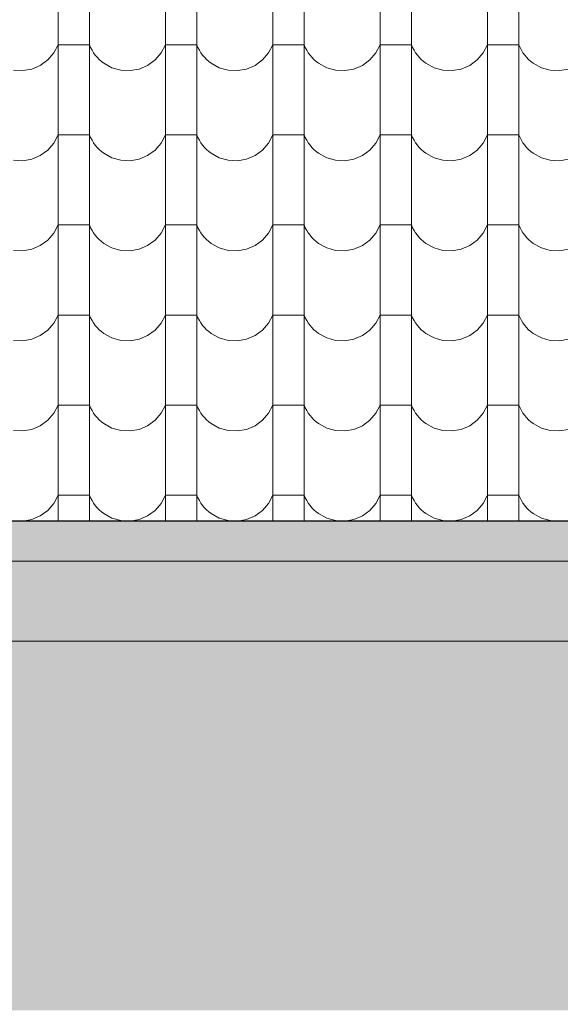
# Model space of a CAD drawing. Header units: millimetres. Extents: x -68772 to 137055, y -73300 to 19650.
# Tile 93 of 212: x 66172 to 67253, y -62125 to -60157. Entities that reach past the tile are written whole.
import ezdxf

# ---------------------------------------------------------------- set-up
doc = ezdxf.new("R2010")
doc.units = ezdxf.units.MM
doc.header["$MEASUREMENT"] = 0
for name, color, linetype, lineweight in [('Nowe_810-G Ogólne_Nr_pióra__1', 7, 'Continuous', 18), ('Nowe_810-G Ogólne_Nr_pióra__26', 13, 'Continuous', 18), ('Nowe_810-G Ogólne_Nr_pióra__9', 254, 'Continuous', 18)]:
    doc.layers.add(name, color=color, linetype=linetype, lineweight=lineweight)

# ---------------------------------------------------------------- blocks, each defined once
blk = doc.blocks.new('*X52')
at = {"layer": 'Nowe_810-G Ogólne_Nr_pióra__26', "color": 13, "linetype": 'Continuous', "lineweight": 18}
for p, q in [((66249.3, -60136.7), (66249.3, -60316.8)), ((66311.7, -60136.7), (66311.7, -60316.8)), ((66463.8, -60136.7), (66463.8, -60316.8)), ((66526.2, -60136.7), (66526.2, -60316.8)), ((66678.3, -60136.7), (66678.3, -60316.8)), ((66740.7, -60136.7), (66740.7, -60316.8)), ((66892.8, -60136.7), (66892.8, -60316.8)), ((66955.2, -60136.7), (66955.2, -60316.8)), ((67107.3, -60136.7), (67107.3, -60316.8)), ((67169.7, -60136.7), (67169.7, -60316.8)), ((66240.6, -60223.2), (66249.3, -60206.9)), ((66280.5, -60206.9), (66249.3, -60206.9)), ((66311.7, -60206.9), (66280.5, -60206.9)), ((66311.7, -60206.9), (66314.1, -60212.4)), ((66314.1, -60212.4), (66316.9, -60217.6)), ((66316.9, -60217.6), (66320, -60222.6)), ((66455.1, -60223.2), (66463.8, -60206.9)), ((66495, -60206.9), (66463.8, -60206.9)), ((66526.2, -60206.9), (66495, -60206.9)), ((66526.2, -60206.9), (66528.6, -60212.4)), ((66528.6, -60212.4), (66531.4, -60217.6)), ((66531.4, -60217.6), (66534.5, -60222.6)), ((66669.6, -60223.2), (66678.3, -60206.9)), ((66709.5, -60206.9), (66678.3, -60206.9)), ((66740.7, -60206.9), (66709.5, -60206.9)), ((66740.7, -60206.9), (66743.1, -60212.4)), ((66743.1, -60212.4), (66745.9, -60217.6)), ((66745.9, -60217.6), (66749, -60222.6)), ((66884.1, -60223.2), (66892.8, -60206.9)), ((66924, -60206.9), (66892.8, -60206.9)), ((66955.2, -60206.9), (66924, -60206.9)), ((66955.2, -60206.9), (66957.6, -60212.4)), ((66957.6, -60212.4), (66960.4, -60217.6)), ((66960.4, -60217.6), (66963.5, -60222.6)), ((67098.6, -60223.2), (67107.3, -60206.9)), ((67138.5, -60206.9), (67107.3, -60206.9)), ((67169.7, -60206.9), (67138.5, -60206.9)), ((67169.7, -60206.9), (67172.1, -60212.4)), ((67172.1, -60212.4), (67174.9, -60217.6)), ((67174.9, -60217.6), (67178, -60222.6)), ((66213.6, -60248), (66228.5, -60237.2)), ((66228.5, -60237.2), (66240.6, -60223.2)), ((66320, -60222.6), (66323.5, -60227.4)), ((66323.5, -60227.4), (66327.3, -60231.9)), ((66327.3, -60231.9), (66331.4, -60236.2)), ((66331.4, -60236.2), (66335.9, -60240.1)), ((66428.1, -60248), (66443, -60237.2)), ((66443, -60237.2), (66455.1, -60223.2)), ((66534.5, -60222.6), (66538, -60227.4)), ((66538, -60227.4), (66541.8, -60231.9)), ((66541.8, -60231.9), (66545.9, -60236.2)), ((66545.9, -60236.2), (66550.4, -60240.1)), ((66642.6, -60248), (66657.5, -60237.2)), ((66657.5, -60237.2), (66669.6, -60223.2)), ((66749, -60222.6), (66752.5, -60227.4)), ((66752.5, -60227.4), (66756.3, -60231.9)), ((66756.3, -60231.9), (66760.4, -60236.2)), ((66760.4, -60236.2), (66764.9, -60240.1)), ((66857.1, -60248), (66872, -60237.2)), ((66872, -60237.2), (66884.1, -60223.2)), ((66963.5, -60222.6), (66967, -60227.4)), ((66967, -60227.4), (66970.8, -60231.9)), ((66970.8, -60231.9), (66974.9, -60236.2)), ((66974.9, -60236.2), (66979.4, -60240.1)), ((67071.6, -60248), (67086.5, -60237.2)), ((67086.5, -60237.2), (67098.6, -60223.2)), ((67178, -60222.6), (67181.5, -60227.4)), ((67181.5, -60227.4), (67185.3, -60231.9)), ((67185.3, -60231.9), (67189.4, -60236.2)), ((67189.4, -60236.2), (67193.9, -60240.1)), ((66160, -60257.6), (66178.4, -60258.5)), ((66178.4, -60258.5), (66196.6, -60255.3)), ((66196.6, -60255.3), (66213.6, -60248)), ((66335.9, -60240.1), (66340.6, -60243.7)), ((66340.6, -60243.7), (66356.8, -60252.6)), ((66356.8, -60252.6), (66374.5, -60257.6)), ((66374.5, -60257.6), (66392.9, -60258.5)), ((66392.9, -60258.5), (66411.1, -60255.3)), ((66411.1, -60255.3), (66428.1, -60248)), ((66550.4, -60240.1), (66555.1, -60243.7)), ((66555.1, -60243.7), (66571.3, -60252.6)), ((66571.3, -60252.6), (66589, -60257.6)), ((66589, -60257.6), (66607.4, -60258.5)), ((66607.4, -60258.5), (66625.6, -60255.3)), ((66625.6, -60255.3), (66642.6, -60248)), ((66764.9, -60240.1), (66769.6, -60243.7)), ((66769.6, -60243.7), (66785.8, -60252.6)), ((66785.8, -60252.6), (66803.5, -60257.6)), ((66803.5, -60257.6), (66821.9, -60258.5)), ((66821.9, -60258.5), (66840.1, -60255.3)), ((66840.1, -60255.3), (66857.1, -60248)), ((66979.4, -60240.1), (66984.1, -60243.7)), ((66984.1, -60243.7), (67000.3, -60252.6)), ((67000.3, -60252.6), (67018, -60257.6)), ((67018, -60257.6), (67036.4, -60258.5)), ((67036.4, -60258.5), (67054.6, -60255.3)), ((67054.6, -60255.3), (67071.6, -60248)), ((67193.9, -60240.1), (67198.6, -60243.7)), ((67198.6, -60243.7), (67214.8, -60252.6)), ((67214.8, -60252.6), (67232.5, -60257.6)), ((67232.5, -60257.6), (67250.9, -60258.5)), ((67250.9, -60258.5), (67269.1, -60255.3)), ((66249.3, -60316.8), (66249.3, -60496.8)), ((66311.7, -60316.8), (66311.7, -60496.8)), ((66463.8, -60316.8), (66463.8, -60496.8)), ((66526.2, -60316.8), (66526.2, -60496.8)), ((66678.3, -60316.8), (66678.3, -60496.8)), ((66740.7, -60316.8), (66740.7, -60496.8)), ((66892.8, -60316.8), (66892.8, -60496.8)), ((66955.2, -60316.8), (66955.2, -60496.8)), ((67107.3, -60316.8), (67107.3, -60496.8)), ((67169.7, -60316.8), (67169.7, -60496.8)), ((66240.6, -60403.3), (66249.3, -60387)), ((66280.5, -60387), (66249.3, -60387)), ((66311.7, -60387), (66280.5, -60387)), ((66311.7, -60387), (66314.1, -60392.4)), ((66314.1, -60392.4), (66316.9, -60397.7)), ((66455.1, -60403.3), (66463.8, -60387)), ((66495, -60387), (66463.8, -60387)), ((66526.2, -60387), (66495, -60387)), ((66526.2, -60387), (66528.6, -60392.4)), ((66528.6, -60392.4), (66531.4, -60397.7)), ((66669.6, -60403.3), (66678.3, -60387)), ((66709.5, -60387), (66678.3, -60387)), ((66740.7, -60387), (66709.5, -60387)), ((66740.7, -60387), (66743.1, -60392.4)), ((66743.1, -60392.4), (66745.9, -60397.7)), ((66884.1, -60403.3), (66892.8, -60387)), ((66924, -60387), (66892.8, -60387)), ((66955.2, -60387), (66924, -60387)), ((66955.2, -60387), (66957.6, -60392.4)), ((66957.6, -60392.4), (66960.4, -60397.7)), ((67098.6, -60403.3), (67107.3, -60387)), ((67138.5, -60387), (67107.3, -60387)), ((67169.7, -60387), (67138.5, -60387)), ((67169.7, -60387), (67172.1, -60392.4)), ((67172.1, -60392.4), (67174.9, -60397.7)), ((66228.5, -60417.2), (66240.6, -60403.3)), ((66316.9, -60397.7), (66320, -60402.7)), ((66320, -60402.7), (66323.5, -60407.5)), ((66323.5, -60407.5), (66327.3, -60412)), ((66327.3, -60412), (66331.4, -60416.2)), ((66443, -60417.2), (66455.1, -60403.3)), ((66531.4, -60397.7), (66534.5, -60402.7)), ((66534.5, -60402.7), (66538, -60407.5)), ((66538, -60407.5), (66541.8, -60412)), ((66541.8, -60412), (66545.9, -60416.2)), ((66657.5, -60417.2), (66669.6, -60403.3)), ((66745.9, -60397.7), (66749, -60402.7)), ((66749, -60402.7), (66752.5, -60407.5)), ((66752.5, -60407.5), (66756.3, -60412)), ((66756.3, -60412), (66760.4, -60416.2)), ((66872, -60417.2), (66884.1, -60403.3)), ((66960.4, -60397.7), (66963.5, -60402.7)), ((66963.5, -60402.7), (66967, -60407.5)), ((66967, -60407.5), (66970.8, -60412)), ((66970.8, -60412), (66974.9, -60416.2)), ((67086.5, -60417.2), (67098.6, -60403.3)), ((67174.9, -60397.7), (67178, -60402.7)), ((67178, -60402.7), (67181.5, -60407.5)), ((67181.5, -60407.5), (67185.3, -60412)), ((67185.3, -60412), (67189.4, -60416.2)), ((66178.4, -60438.6), (66196.6, -60435.3)), ((66196.6, -60435.3), (66213.6, -60428.1)), ((66213.6, -60428.1), (66228.5, -60417.2)), ((66331.4, -60416.2), (66335.9, -60420.1)), ((66335.9, -60420.1), (66340.6, -60423.7)), ((66340.6, -60423.7), (66356.8, -60432.6)), ((66356.8, -60432.6), (66374.5, -60437.6)), ((66392.9, -60438.6), (66411.1, -60435.3)), ((66411.1, -60435.3), (66428.1, -60428.1)), ((66428.1, -60428.1), (66443, -60417.2)), ((66545.9, -60416.2), (66550.4, -60420.1)), ((66550.4, -60420.1), (66555.1, -60423.7)), ((66555.1, -60423.7), (66571.3, -60432.6)), ((66571.3, -60432.6), (66589, -60437.6)), ((66607.4, -60438.6), (66625.6, -60435.3)), ((66625.6, -60435.3), (66642.6, -60428.1)), ((66642.6, -60428.1), (66657.5, -60417.2)), ((66760.4, -60416.2), (66764.9, -60420.1)), ((66764.9, -60420.1), (66769.6, -60423.7)), ((66769.6, -60423.7), (66785.8, -60432.6)), ((66785.8, -60432.6), (66803.5, -60437.6)), ((66821.9, -60438.6), (66840.1, -60435.3)), ((66840.1, -60435.3), (66857.1, -60428.1)), ((66857.1, -60428.1), (66872, -60417.2)), ((66974.9, -60416.2), (66979.4, -60420.1)), ((66979.4, -60420.1), (66984.1, -60423.7)), ((66984.1, -60423.7), (67000.3, -60432.6)), ((67000.3, -60432.6), (67018, -60437.6)), ((67036.4, -60438.6), (67054.6, -60435.3)), ((67054.6, -60435.3), (67071.6, -60428.1)), ((67071.6, -60428.1), (67086.5, -60417.2)), ((67189.4, -60416.2), (67193.9, -60420.1)), ((67193.9, -60420.1), (67198.6, -60423.7)), ((67198.6, -60423.7), (67214.8, -60432.6)), ((67214.8, -60432.6), (67232.5, -60437.6)), ((67250.9, -60438.6), (67269.1, -60435.3)), ((66160, -60437.6), (66178.4, -60438.6)), ((66374.5, -60437.6), (66392.9, -60438.6)), ((66589, -60437.6), (66607.4, -60438.6)), ((66803.5, -60437.6), (66821.9, -60438.6)), ((67018, -60437.6), (67036.4, -60438.6)), ((67232.5, -60437.6), (67250.9, -60438.6)), ((66249.3, -60496.8), (66249.3, -60676.8)), ((66311.7, -60496.8), (66311.7, -60676.8)), ((66463.8, -60496.8), (66463.8, -60676.8)), ((66526.2, -60496.8), (66526.2, -60676.8)), ((66678.3, -60496.8), (66678.3, -60676.8)), ((66740.7, -60496.8), (66740.7, -60676.8)), ((66892.8, -60496.8), (66892.8, -60676.8)), ((66955.2, -60496.8), (66955.2, -60676.8)), ((67107.3, -60496.8), (67107.3, -60676.8)), ((67169.7, -60496.8), (67169.7, -60676.8)), ((66240.6, -60583.3), (66249.3, -60567)), ((66280.5, -60567), (66249.3, -60567)), ((66311.7, -60567), (66280.5, -60567)), ((66311.7, -60567), (66314.1, -60572.5)), ((66314.1, -60572.5), (66316.9, -60577.7)), ((66455.1, -60583.3), (66463.8, -60567)), ((66495, -60567), (66463.8, -60567)), ((66526.2, -60567), (66495, -60567)), ((66526.2, -60567), (66528.6, -60572.5)), ((66528.6, -60572.5), (66531.4, -60577.7)), ((66669.6, -60583.3), (66678.3, -60567)), ((66709.5, -60567), (66678.3, -60567)), ((66740.7, -60567), (66709.5, -60567)), ((66740.7, -60567), (66743.1, -60572.5)), ((66743.1, -60572.5), (66745.9, -60577.7)), ((66884.1, -60583.3), (66892.8, -60567)), ((66924, -60567), (66892.8, -60567)), ((66955.2, -60567), (66924, -60567)), ((66955.2, -60567), (66957.6, -60572.5)), ((66957.6, -60572.5), (66960.4, -60577.7)), ((67098.6, -60583.3), (67107.3, -60567)), ((67138.5, -60567), (67107.3, -60567)), ((67169.7, -60567), (67138.5, -60567)), ((67169.7, -60567), (67172.1, -60572.5)), ((67172.1, -60572.5), (67174.9, -60577.7)), ((66228.5, -60597.3), (66240.6, -60583.3)), ((66316.9, -60577.7), (66320, -60582.7)), ((66320, -60582.7), (66323.5, -60587.5)), ((66323.5, -60587.5), (66327.3, -60592)), ((66327.3, -60592), (66331.4, -60596.3)), ((66443, -60597.3), (66455.1, -60583.3)), ((66531.4, -60577.7), (66534.5, -60582.7)), ((66534.5, -60582.7), (66538, -60587.5)), ((66538, -60587.5), (66541.8, -60592)), ((66541.8, -60592), (66545.9, -60596.3)), ((66657.5, -60597.3), (66669.6, -60583.3)), ((66745.9, -60577.7), (66749, -60582.7)), ((66749, -60582.7), (66752.5, -60587.5)), ((66752.5, -60587.5), (66756.3, -60592)), ((66756.3, -60592), (66760.4, -60596.3)), ((66872, -60597.3), (66884.1, -60583.3)), ((66960.4, -60577.7), (66963.5, -60582.7)), ((66963.5, -60582.7), (66967, -60587.5)), ((66967, -60587.5), (66970.8, -60592)), ((66970.8, -60592), (66974.9, -60596.3)), ((67086.5, -60597.3), (67098.6, -60583.3)), ((67174.9, -60577.7), (67178, -60582.7)), ((67178, -60582.7), (67181.5, -60587.5)), ((67181.5, -60587.5), (67185.3, -60592)), ((67185.3, -60592), (67189.4, -60596.3)), ((66196.6, -60615.4), (66213.6, -60608.1)), ((66213.6, -60608.1), (66228.5, -60597.3)), ((66331.4, -60596.3), (66335.9, -60600.2)), ((66335.9, -60600.2), (66340.6, -60603.8)), ((66340.6, -60603.8), (66356.8, -60612.7)), ((66356.8, -60612.7), (66374.5, -60617.7)), ((66411.1, -60615.4), (66428.1, -60608.1)), ((66428.1, -60608.1), (66443, -60597.3)), ((66545.9, -60596.3), (66550.4, -60600.2)), ((66550.4, -60600.2), (66555.1, -60603.8)), ((66555.1, -60603.8), (66571.3, -60612.7)), ((66571.3, -60612.7), (66589, -60617.7)), ((66625.6, -60615.4), (66642.6, -60608.1)), ((66642.6, -60608.1), (66657.5, -60597.3)), ((66760.4, -60596.3), (66764.9, -60600.2)), ((66764.9, -60600.2), (66769.6, -60603.8)), ((66769.6, -60603.8), (66785.8, -60612.7)), ((66785.8, -60612.7), (66803.5, -60617.7)), ((66840.1, -60615.4), (66857.1, -60608.1)), ((66857.1, -60608.1), (66872, -60597.3)), ((66974.9, -60596.3), (66979.4, -60600.2)), ((66979.4, -60600.2), (66984.1, -60603.8)), ((66984.1, -60603.8), (67000.3, -60612.7)), ((67000.3, -60612.7), (67018, -60617.7)), ((67054.6, -60615.4), (67071.6, -60608.1)), ((67071.6, -60608.1), (67086.5, -60597.3)), ((67189.4, -60596.3), (67193.9, -60600.2)), ((67193.9, -60600.2), (67198.6, -60603.8)), ((67198.6, -60603.8), (67214.8, -60612.7)), ((67214.8, -60612.7), (67232.5, -60617.7)), ((66160, -60617.7), (66178.4, -60618.6)), ((66178.4, -60618.6), (66196.6, -60615.4)), ((66374.5, -60617.7), (66392.9, -60618.6)), ((66392.9, -60618.6), (66411.1, -60615.4)), ((66589, -60617.7), (66607.4, -60618.6)), ((66607.4, -60618.6), (66625.6, -60615.4)), ((66803.5, -60617.7), (66821.9, -60618.6)), ((66821.9, -60618.6), (66840.1, -60615.4)), ((67018, -60617.7), (67036.4, -60618.6)), ((67036.4, -60618.6), (67054.6, -60615.4)), ((67232.5, -60617.7), (67250.9, -60618.6)), ((67250.9, -60618.6), (67269.1, -60615.4)), ((66249.3, -60676.8), (66249.3, -60856.9)), ((66311.7, -60676.8), (66311.7, -60856.9)), ((66463.8, -60676.8), (66463.8, -60856.9)), ((66526.2, -60676.8), (66526.2, -60856.9)), ((66678.3, -60676.8), (66678.3, -60856.9)), ((66740.7, -60676.8), (66740.7, -60856.9)), ((66892.8, -60676.8), (66892.8, -60856.9)), ((66955.2, -60676.8), (66955.2, -60856.9)), ((67107.3, -60676.8), (67107.3, -60856.9)), ((67169.7, -60676.8), (67169.7, -60856.9)), ((66240.6, -60763.4), (66249.3, -60747.1)), ((66280.5, -60747.1), (66249.3, -60747.1)), ((66311.7, -60747.1), (66280.5, -60747.1)), ((66311.7, -60747.1), (66314.1, -60752.5)), ((66455.1, -60763.4), (66463.8, -60747.1)), ((66495, -60747.1), (66463.8, -60747.1)), ((66526.2, -60747.1), (66495, -60747.1)), ((66526.2, -60747.1), (66528.6, -60752.5)), ((66669.6, -60763.4), (66678.3, -60747.1)), ((66709.5, -60747.1), (66678.3, -60747.1)), ((66740.7, -60747.1), (66709.5, -60747.1)), ((66740.7, -60747.1), (66743.1, -60752.5)), ((66884.1, -60763.4), (66892.8, -60747.1)), ((66924, -60747.1), (66892.8, -60747.1)), ((66955.2, -60747.1), (66924, -60747.1)), ((66955.2, -60747.1), (66957.6, -60752.5)), ((67098.6, -60763.4), (67107.3, -60747.1)), ((67138.5, -60747.1), (67107.3, -60747.1)), ((67169.7, -60747.1), (67138.5, -60747.1)), ((67169.7, -60747.1), (67172.1, -60752.5)), ((66228.5, -60777.3), (66240.6, -60763.4)), ((66314.1, -60752.5), (66316.9, -60757.8)), ((66316.9, -60757.8), (66320, -60762.8)), ((66320, -60762.8), (66323.5, -60767.6)), ((66323.5, -60767.6), (66327.3, -60772.1)), ((66443, -60777.3), (66455.1, -60763.4)), ((66528.6, -60752.5), (66531.4, -60757.8)), ((66531.4, -60757.8), (66534.5, -60762.8)), ((66534.5, -60762.8), (66538, -60767.6)), ((66538, -60767.6), (66541.8, -60772.1)), ((66657.5, -60777.3), (66669.6, -60763.4)), ((66743.1, -60752.5), (66745.9, -60757.8)), ((66745.9, -60757.8), (66749, -60762.8)), ((66749, -60762.8), (66752.5, -60767.6)), ((66752.5, -60767.6), (66756.3, -60772.1)), ((66872, -60777.3), (66884.1, -60763.4)), ((66957.6, -60752.5), (66960.4, -60757.8)), ((66960.4, -60757.8), (66963.5, -60762.8)), ((66963.5, -60762.8), (66967, -60767.6)), ((66967, -60767.6), (66970.8, -60772.1)), ((67086.5, -60777.3), (67098.6, -60763.4)), ((67172.1, -60752.5), (67174.9, -60757.8)), ((67174.9, -60757.8), (67178, -60762.8)), ((67178, -60762.8), (67181.5, -60767.6)), ((67181.5, -60767.6), (67185.3, -60772.1)), ((66196.6, -60795.4), (66213.6, -60788.2)), ((66213.6, -60788.2), (66228.5, -60777.3)), ((66327.3, -60772.1), (66331.4, -60776.3)), ((66331.4, -60776.3), (66335.9, -60780.2)), ((66335.9, -60780.2), (66340.6, -60783.8)), ((66340.6, -60783.8), (66356.8, -60792.7)), ((66411.1, -60795.4), (66428.1, -60788.2)), ((66428.1, -60788.2), (66443, -60777.3)), ((66541.8, -60772.1), (66545.9, -60776.3)), ((66545.9, -60776.3), (66550.4, -60780.2)), ((66550.4, -60780.2), (66555.1, -60783.8)), ((66555.1, -60783.8), (66571.3, -60792.7)), ((66625.6, -60795.4), (66642.6, -60788.2)), ((66642.6, -60788.2), (66657.5, -60777.3)), ((66756.3, -60772.1), (66760.4, -60776.3)), ((66760.4, -60776.3), (66764.9, -60780.2)), ((66764.9, -60780.2), (66769.6, -60783.8)), ((66769.6, -60783.8), (66785.8, -60792.7)), ((66840.1, -60795.4), (66857.1, -60788.2)), ((66857.1, -60788.2), (66872, -60777.3)), ((66970.8, -60772.1), (66974.9, -60776.3)), ((66974.9, -60776.3), (66979.4, -60780.2)), ((66979.4, -60780.2), (66984.1, -60783.8)), ((66984.1, -60783.8), (67000.3, -60792.7)), ((67054.6, -60795.4), (67071.6, -60788.2)), ((67071.6, -60788.2), (67086.5, -60777.3)), ((67185.3, -60772.1), (67189.4, -60776.3)), ((67189.4, -60776.3), (67193.9, -60780.2)), ((67193.9, -60780.2), (67198.6, -60783.8)), ((67198.6, -60783.8), (67214.8, -60792.7)), ((66160, -60797.7), (66178.4, -60798.7)), ((66178.4, -60798.7), (66196.6, -60795.4)), ((66356.8, -60792.7), (66374.5, -60797.7)), ((66374.5, -60797.7), (66392.9, -60798.7)), ((66392.9, -60798.7), (66411.1, -60795.4)), ((66571.3, -60792.7), (66589, -60797.7)), ((66589, -60797.7), (66607.4, -60798.7)), ((66607.4, -60798.7), (66625.6, -60795.4)), ((66785.8, -60792.7), (66803.5, -60797.7)), ((66803.5, -60797.7), (66821.9, -60798.7)), ((66821.9, -60798.7), (66840.1, -60795.4)), ((67000.3, -60792.7), (67018, -60797.7)), ((67018, -60797.7), (67036.4, -60798.7)), ((67036.4, -60798.7), (67054.6, -60795.4)), ((67214.8, -60792.7), (67232.5, -60797.7)), ((67232.5, -60797.7), (67250.9, -60798.7)), ((67250.9, -60798.7), (67269.1, -60795.4)), ((66249.3, -60856.9), (66249.3, -61036.9)), ((66311.7, -60856.9), (66311.7, -61036.9)), ((66463.8, -60856.9), (66463.8, -61036.9)), ((66526.2, -60856.9), (66526.2, -61036.9)), ((66678.3, -60856.9), (66678.3, -61036.9)), ((66740.7, -60856.9), (66740.7, -61036.9)), ((66892.8, -60856.9), (66892.8, -61036.9)), ((66955.2, -60856.9), (66955.2, -61036.9)), ((67107.3, -60856.9), (67107.3, -61036.9)), ((67169.7, -60856.9), (67169.7, -61036.9)), ((66240.6, -60943.4), (66249.3, -60927.1)), ((66280.5, -60927.1), (66249.3, -60927.1)), ((66311.7, -60927.1), (66280.5, -60927.1)), ((66311.7, -60927.1), (66314.1, -60932.6)), ((66455.1, -60943.4), (66463.8, -60927.1)), ((66495, -60927.1), (66463.8, -60927.1)), ((66526.2, -60927.1), (66495, -60927.1)), ((66526.2, -60927.1), (66528.6, -60932.6)), ((66669.6, -60943.4), (66678.3, -60927.1)), ((66709.5, -60927.1), (66678.3, -60927.1)), ((66740.7, -60927.1), (66709.5, -60927.1)), ((66740.7, -60927.1), (66743.1, -60932.6)), ((66884.1, -60943.4), (66892.8, -60927.1)), ((66924, -60927.1), (66892.8, -60927.1)), ((66955.2, -60927.1), (66924, -60927.1)), ((66955.2, -60927.1), (66957.6, -60932.6)), ((67098.6, -60943.4), (67107.3, -60927.1)), ((67138.5, -60927.1), (67107.3, -60927.1)), ((67169.7, -60927.1), (67138.5, -60927.1)), ((67169.7, -60927.1), (67172.1, -60932.6)), ((66228.5, -60957.4), (66240.6, -60943.4)), ((66314.1, -60932.6), (66316.9, -60937.8)), ((66316.9, -60937.8), (66320, -60942.8)), ((66320, -60942.8), (66323.5, -60947.6)), ((66443, -60957.4), (66455.1, -60943.4)), ((66528.6, -60932.6), (66531.4, -60937.8)), ((66531.4, -60937.8), (66534.5, -60942.8)), ((66534.5, -60942.8), (66538, -60947.6)), ((66657.5, -60957.4), (66669.6, -60943.4)), ((66743.1, -60932.6), (66745.9, -60937.8)), ((66745.9, -60937.8), (66749, -60942.8)), ((66749, -60942.8), (66752.5, -60947.6)), ((66872, -60957.4), (66884.1, -60943.4)), ((66957.6, -60932.6), (66960.4, -60937.8)), ((66960.4, -60937.8), (66963.5, -60942.8)), ((66963.5, -60942.8), (66967, -60947.6)), ((67086.5, -60957.4), (67098.6, -60943.4)), ((67172.1, -60932.6), (67174.9, -60937.8)), ((67174.9, -60937.8), (67178, -60942.8)), ((67178, -60942.8), (67181.5, -60947.6)), ((66213.6, -60968.2), (66228.5, -60957.4)), ((66323.5, -60947.6), (66327.3, -60952.1)), ((66327.3, -60952.1), (66331.4, -60956.4)), ((66331.4, -60956.4), (66335.9, -60960.3)), ((66335.9, -60960.3), (66340.6, -60963.9)), ((66340.6, -60963.9), (66356.8, -60972.8)), ((66428.1, -60968.2), (66443, -60957.4)), ((66538, -60947.6), (66541.8, -60952.1)), ((66541.8, -60952.1), (66545.9, -60956.4)), ((66545.9, -60956.4), (66550.4, -60960.3)), ((66550.4, -60960.3), (66555.1, -60963.9)), ((66555.1, -60963.9), (66571.3, -60972.8)), ((66642.6, -60968.2), (66657.5, -60957.4)), ((66752.5, -60947.6), (66756.3, -60952.1)), ((66756.3, -60952.1), (66760.4, -60956.4)), ((66760.4, -60956.4), (66764.9, -60960.3)), ((66764.9, -60960.3), (66769.6, -60963.9)), ((66769.6, -60963.9), (66785.8, -60972.8)), ((66857.1, -60968.2), (66872, -60957.4)), ((66967, -60947.6), (66970.8, -60952.1)), ((66970.8, -60952.1), (66974.9, -60956.4)), ((66974.9, -60956.4), (66979.4, -60960.3)), ((66979.4, -60960.3), (66984.1, -60963.9)), ((66984.1, -60963.9), (67000.3, -60972.8)), ((67071.6, -60968.2), (67086.5, -60957.4)), ((67181.5, -60947.6), (67185.3, -60952.1)), ((67185.3, -60952.1), (67189.4, -60956.4)), ((67189.4, -60956.4), (67193.9, -60960.3)), ((67193.9, -60960.3), (67198.6, -60963.9)), ((67198.6, -60963.9), (67214.8, -60972.8)), ((66160, -60977.8), (66178.4, -60978.7)), ((66178.4, -60978.7), (66196.6, -60975.5)), ((66196.6, -60975.5), (66213.6, -60968.2)), ((66356.8, -60972.8), (66374.5, -60977.8)), ((66374.5, -60977.8), (66392.9, -60978.7)), ((66392.9, -60978.7), (66411.1, -60975.5)), ((66411.1, -60975.5), (66428.1, -60968.2)), ((66571.3, -60972.8), (66589, -60977.8)), ((66589, -60977.8), (66607.4, -60978.7)), ((66607.4, -60978.7), (66625.6, -60975.5)), ((66625.6, -60975.5), (66642.6, -60968.2)), ((66785.8, -60972.8), (66803.5, -60977.8)), ((66803.5, -60977.8), (66821.9, -60978.7)), ((66821.9, -60978.7), (66840.1, -60975.5)), ((66840.1, -60975.5), (66857.1, -60968.2)), ((67000.3, -60972.8), (67018, -60977.8)), ((67018, -60977.8), (67036.4, -60978.7)), ((67036.4, -60978.7), (67054.6, -60975.5)), ((67054.6, -60975.5), (67071.6, -60968.2)), ((67214.8, -60972.8), (67232.5, -60977.8)), ((67232.5, -60977.8), (67250.9, -60978.7)), ((67250.9, -60978.7), (67269.1, -60975.5)), ((66249.3, -61036.9), (66249.3, -61158.2)), ((66311.7, -61036.9), (66311.7, -61158.2)), ((66463.8, -61036.9), (66463.8, -61158.2)), ((66526.2, -61036.9), (66526.2, -61158.2)), ((66678.3, -61036.9), (66678.3, -61158.2)), ((66740.7, -61036.9), (66740.7, -61158.2)), ((66892.8, -61036.9), (66892.8, -61158.2)), ((66955.2, -61036.9), (66955.2, -61158.2)), ((67107.3, -61036.9), (67107.3, -61158.2)), ((67169.7, -61036.9), (67169.7, -61158.2)), ((66228.5, -61137.4), (66240.6, -61123.5)), ((66240.6, -61123.5), (66249.3, -61107.2)), ((66280.5, -61107.2), (66249.3, -61107.2)), ((66311.7, -61107.2), (66280.5, -61107.2)), ((66311.7, -61107.2), (66314.1, -61112.6)), ((66314.1, -61112.6), (66316.9, -61117.9)), ((66316.9, -61117.9), (66320, -61122.9)), ((66320, -61122.9), (66323.5, -61127.7)), ((66443, -61137.4), (66455.1, -61123.5)), ((66455.1, -61123.5), (66463.8, -61107.2)), ((66495, -61107.2), (66463.8, -61107.2)), ((66526.2, -61107.2), (66495, -61107.2)), ((66526.2, -61107.2), (66528.6, -61112.6)), ((66528.6, -61112.6), (66531.4, -61117.9)), ((66531.4, -61117.9), (66534.5, -61122.9)), ((66534.5, -61122.9), (66538, -61127.7)), ((66657.5, -61137.4), (66669.6, -61123.5)), ((66669.6, -61123.5), (66678.3, -61107.2)), ((66709.5, -61107.2), (66678.3, -61107.2)), ((66740.7, -61107.2), (66709.5, -61107.2)), ((66740.7, -61107.2), (66743.1, -61112.6)), ((66743.1, -61112.6), (66745.9, -61117.9)), ((66745.9, -61117.9), (66749, -61122.9)), ((66749, -61122.9), (66752.5, -61127.7)), ((66872, -61137.4), (66884.1, -61123.5)), ((66884.1, -61123.5), (66892.8, -61107.2)), ((66924, -61107.2), (66892.8, -61107.2)), ((66955.2, -61107.2), (66924, -61107.2)), ((66955.2, -61107.2), (66957.6, -61112.6)), ((66957.6, -61112.6), (66960.4, -61117.9)), ((66960.4, -61117.9), (66963.5, -61122.9)), ((66963.5, -61122.9), (66967, -61127.7)), ((67086.5, -61137.4), (67098.6, -61123.5)), ((67098.6, -61123.5), (67107.3, -61107.2)), ((67138.5, -61107.2), (67107.3, -61107.2)), ((67169.7, -61107.2), (67138.5, -61107.2)), ((67169.7, -61107.2), (67172.1, -61112.6)), ((67172.1, -61112.6), (67174.9, -61117.9)), ((67174.9, -61117.9), (67178, -61122.9)), ((67178, -61122.9), (67181.5, -61127.7)), ((66213.6, -61148.3), (66228.5, -61137.4)), ((66323.5, -61127.7), (66327.3, -61132.2)), ((66327.3, -61132.2), (66331.4, -61136.4)), ((66331.4, -61136.4), (66335.9, -61140.3)), ((66335.9, -61140.3), (66340.6, -61143.9)), ((66340.6, -61143.9), (66356.8, -61152.8)), ((66428.1, -61148.3), (66443, -61137.4)), ((66538, -61127.7), (66541.8, -61132.2)), ((66541.8, -61132.2), (66545.9, -61136.4)), ((66545.9, -61136.4), (66550.4, -61140.3)), ((66550.4, -61140.3), (66555.1, -61143.9)), ((66555.1, -61143.9), (66571.3, -61152.8)), ((66642.6, -61148.3), (66657.5, -61137.4)), ((66752.5, -61127.7), (66756.3, -61132.2)), ((66756.3, -61132.2), (66760.4, -61136.4)), ((66760.4, -61136.4), (66764.9, -61140.3)), ((66764.9, -61140.3), (66769.6, -61143.9)), ((66769.6, -61143.9), (66785.8, -61152.8)), ((66857.1, -61148.3), (66872, -61137.4)), ((66967, -61127.7), (66970.8, -61132.2)), ((66970.8, -61132.2), (66974.9, -61136.4)), ((66974.9, -61136.4), (66979.4, -61140.3)), ((66979.4, -61140.3), (66984.1, -61143.9)), ((66984.1, -61143.9), (67000.3, -61152.8)), ((67071.6, -61148.3), (67086.5, -61137.4)), ((67181.5, -61127.7), (67185.3, -61132.2)), ((67185.3, -61132.2), (67189.4, -61136.4)), ((67189.4, -61136.4), (67193.9, -61140.3)), ((67193.9, -61140.3), (67198.6, -61143.9)), ((67198.6, -61143.9), (67214.8, -61152.8)), ((66181.8, -61158.2), (66196.6, -61155.5)), ((66196.6, -61155.5), (66213.6, -61148.3)), ((66356.8, -61152.8), (66374.5, -61157.8)), ((66374.5, -61157.8), (66380.9, -61158.2)), ((66396.3, -61158.2), (66411.1, -61155.5)), ((66411.1, -61155.5), (66428.1, -61148.3)), ((66571.3, -61152.8), (66589, -61157.8)), ((66589, -61157.8), (66595.4, -61158.2)), ((66610.8, -61158.2), (66625.6, -61155.5)), ((66625.6, -61155.5), (66642.6, -61148.3)), ((66785.8, -61152.8), (66803.5, -61157.8)), ((66803.5, -61157.8), (66809.9, -61158.2)), ((66825.3, -61158.2), (66840.1, -61155.5)), ((66840.1, -61155.5), (66857.1, -61148.3)), ((67000.3, -61152.8), (67018, -61157.8)), ((67018, -61157.8), (67024.4, -61158.2)), ((67039.8, -61158.2), (67054.6, -61155.5)), ((67054.6, -61155.5), (67071.6, -61148.3)), ((67214.8, -61152.8), (67232.5, -61157.8)), ((67232.5, -61157.8), (67238.9, -61158.2))]:
    blk.add_line(p, q, dxfattribs=at)
blk = doc.blocks.new('Wypełnienie_4', base_point=(0, 2000))
at = {"layer": 'Nowe_810-G Ogólne_Nr_pióra__1', "color": 7, "linetype": 'Continuous', "lineweight": 18}
blk.add_line((77826.9, -61158.2), (64112.4, -61158.2), dxfattribs=at)
at = {"layer": 'Nowe_810-G Ogólne_Nr_pióra__26', "color": 13, "linetype": 'Continuous', "lineweight": 18}
blk.add_blockref('*X52', (0, 0), dxfattribs=at)

msp = doc.modelspace()

# ---------------------------------------------------------------- hatches: boundary and pattern name
at = {"layer": 'Nowe_810-G Ogólne_Nr_pióra__26', "linetype": 'Continuous', "lineweight": 18}
for points in [[(64112.4, -61399), (64112.4, -61159.2), (77849.6, -61159.2), (77849.6, -61399)], [(90692.9, -61239.2), (86681, -61239.2), (86598.2, -61297.2), (86448.2, -61266.7), (86441.8, -61239.2), (86249.5, -61239.2), (86243.6, -61266.8), (86097.2, -61296.5), (86014.8, -61239.2), (64112.4, -61239.2), (64112.4, -61399), (90692.9, -61399)]]:
    msp.add_hatch(color=13, dxfattribs=at).paths.add_polyline_path(points)
at = {"layer": 'Nowe_810-G Ogólne_Nr_pióra__9', "linetype": 'Continuous', "lineweight": 18}
msp.add_hatch(color=254, dxfattribs=at).paths.add_polyline_path([(69855.9, -62136.7), (69855.9, -65679.2), (70455.9, -65679.2), (70455.9, -61399), (64810.6, -61399), (64810.6, -65679.2), (65410.6, -65679.2), (65410.6, -62136.7)])

# ---------------------------------------------------------------- linework, layer by layer
at = {"layer": 'Nowe_810-G Ogólne_Nr_pióra__1', "color": 7, "linetype": 'Continuous', "lineweight": 18, "flags": 128}
for points in [[(64112.4, -61399), (64112.4, -61159.2), (77849.6, -61159.2), (77849.6, -61399)], [(90692.9, -61239.2), (86681, -61239.2), (86598.2, -61297.2), (86448.2, -61266.7), (86441.8, -61239.2), (86249.5, -61239.2), (86243.6, -61266.8), (86097.2, -61296.5), (86014.8, -61239.2), (64112.4, -61239.2), (64112.4, -61399), (90692.9, -61399)]]:
    msp.add_lwpolyline(points, close=True, dxfattribs=at)

# ---------------------------------------------------------------- block references
at = {"layer": 'Nowe_810-G Ogólne_Nr_pióra__26', "color": 13, "linetype": 'Continuous', "lineweight": 18}
msp.add_blockref('Wypełnienie_4', (0, 2000), dxfattribs=at)

doc.saveas('drawing.dxf')
